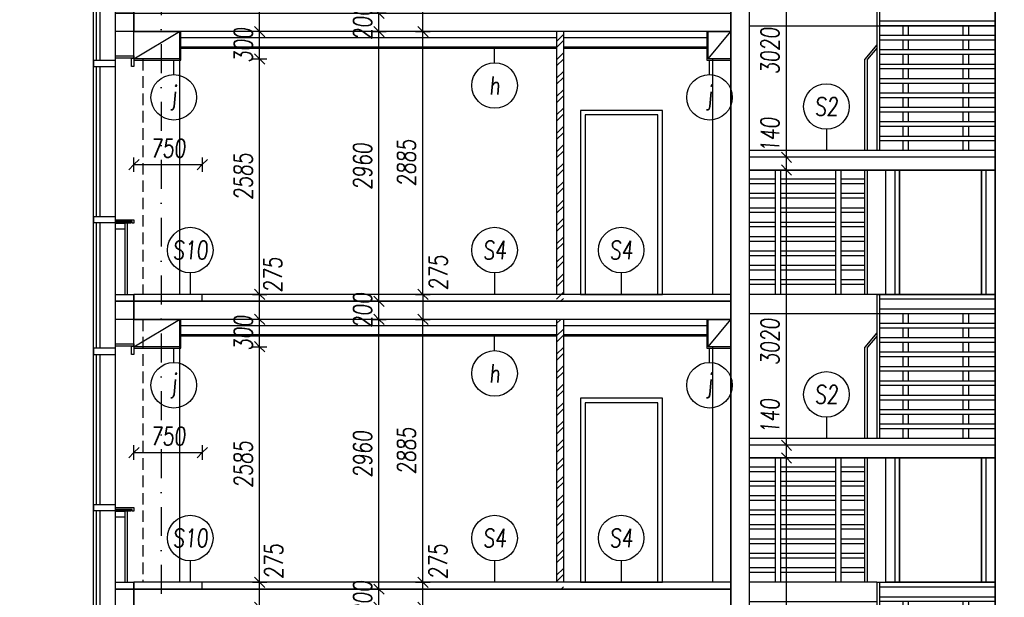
# Model space of a CAD drawing. Header units: millimetres. Extents: x -24606338 to 439687, y 151354 to 480404.
# Tile 21 of 93: x 250909 to 261712, y 194727 to 201067. Entities that reach past the tile are written whole.
import ezdxf
from ezdxf.enums import TextEntityAlignment as Align

# ---------------------------------------------------------------- set-up
doc = ezdxf.new("R2010")
doc.units = ezdxf.units.MM
doc.linetypes.add('ČERCHOVANÁ', pattern=[25.4, 12.7, -6.35, 0, -6.35])
doc.linetypes.add('ČÁRKOVANÁ', pattern=[19.05, 12.7, -6.35])
for name, color, linetype in [('DVERE', 4, 'Continuous'), ('KOTY', 7, 'Continuous'), ('KOTY - FASÁDA', 7, 'Continuous'), ('NOVA', 240, 'Continuous'), ('NOVÁ INTERIERY', 240, 'Continuous'), ('OSY', 7, 'Continuous'), ('TENKA', 4, 'Continuous'), ('TLUSTA', 2, 'Continuous'), ('ŽB', 3, 'Continuous')]:
    doc.layers.add(name, color=color, linetype=linetype)
doc.styles.add('CS-ROMANS', font='romans.shx', dxfattribs={"width": 0.75, "oblique": 5})
doc.styles.add('CS-ROMANS_100', font='romans.shx', dxfattribs={"width": 0.75, "oblique": 5, "height": 200})
doc.dimstyles.new('A_KÓTA_100', dxfattribs={"dimtxt": 200, "dimasz": 4, "dimexe": 100, "dimexo": 1500, "dimgap": 80, "dimtad": 1, "dimdec": 0, "dimdsep": 46, "dimtxsty": 'CS-ROMANS_100', "dimblk": 'KOT_CARA20', "dimcen": 90, "dimse1": 1, "dimse2": 1, "dimclrd": 256, "dimclre": 256, "dimclrt": 256, "dimadec": 0, "dimazin": 0, "dimtfac": 1, "dimtdec": 0, "dimtix": 1, "dimtmove": 2, "dimatfit": 3, "dimldrblk": 'OBLIQUE', "dimfxl": 1, "dimfxlon": 1, "dimtolj": 1, "dimarcsym": 0})

# ---------------------------------------------------------------- blocks, each defined once
blk = doc.blocks.new('BUDOVA_A_schodiste_pohled')
at = {"layer": 'DVERE'}
for points in [[(2700, 2945), (2700, 1580), (1500, 1580), (1500, 2945)], [(1600, 2945), (1600, 1580), (2600, 1580), (2600, 2945)], [(1650, 2945), (1650, 1580), (2550, 1580), (2550, 2945)]]:
    blk.add_lwpolyline(points, dxfattribs=at)
at = {"layer": 'TENKA'}
for points in [[(290, 1580), (290, 2945)], [(350, 1580), (350, 2945)], [(950, 1580), (950, 2945)], [(1010, 1580), (1010, 2945)], [(1270, 1580), (1270, 2945)], [(1300, 1580), (1300, 2945)], [(290, 2844), (0, 2844)], [(950, 2844), (350, 2844)], [(1270, 2844), (1010, 2844)], [(290, 2794), (0, 2794)], [(950, 2794), (350, 2794)], [(1270, 2794), (1010, 2794)], [(290, 2686), (0, 2686)], [(290, 2636), (0, 2636)], [(950, 2686), (350, 2686)], [(950, 2636), (350, 2636)], [(1270, 2686), (1010, 2686)], [(1270, 2636), (1010, 2636)], [(290, 2528), (0, 2528)], [(950, 2528), (350, 2528)], [(1270, 2528), (1010, 2528)], [(290, 2478), (0, 2478)], [(950, 2478), (350, 2478)], [(1270, 2478), (1010, 2478)], [(290, 2370), (0, 2370)], [(290, 2320), (0, 2320)], [(950, 2370), (350, 2370)], [(950, 2320), (350, 2320)], [(1270, 2370), (1010, 2370)], [(1270, 2320), (1010, 2320)], [(290, 2212), (0, 2212)], [(290, 2162), (0, 2162)], [(950, 2212), (350, 2212)], [(950, 2162), (350, 2162)], [(1270, 2212), (1010, 2212)], [(1270, 2162), (1010, 2162)], [(290, 2054), (0, 2054)], [(950, 2054), (350, 2054)], [(1270, 2054), (1010, 2054)], [(290, 2004), (0, 2004)], [(950, 2004), (350, 2004)], [(1270, 2004), (1010, 2004)], [(290, 1896), (0, 1896)], [(290, 1846), (0, 1846)], [(950, 1896), (350, 1896)], [(950, 1846), (350, 1846)], [(1270, 1896), (1010, 1896)], [(1270, 1846), (1010, 1846)], [(290, 1738), (0, 1738)], [(950, 1738), (350, 1738)], [(1270, 1738), (1010, 1738)], [(290, 1688), (0, 1688)], [(950, 1688), (350, 1688)], [(1270, 1688), (1010, 1688)], [(1400, 1580), (0, 1580)], [(1400, 1580), (1400, 0)], [(1400, 1580), (2700, 1580)], [(1430, 1580), (1430, 0)], [(1430, 1530), (2700, 1530)], [(1430, 1422), (2700, 1422)], [(1400, 1365), (0, 1365)], [(1430, 1372), (2700, 1372)], [(1690, 1264), (1690, 1372)], [(1750, 1264), (1750, 1372)], [(2350, 1264), (2350, 1372)], [(2410, 1264), (2410, 1372)], [(1430, 1264), (2700, 1264)], [(1430, 1214), (2700, 1214)], [(1690, 1106), (1690, 1214)], [(1750, 1106), (1750, 1214)], [(2350, 1106), (2350, 1214)], [(2410, 1106), (2410, 1214)], [(1430, 1106), (2700, 1106)], [(1430, 1056), (2700, 1056)], [(1690, 948), (1690, 1056)], [(1750, 948), (1750, 1056)], [(2350, 948), (2350, 1056)], [(2410, 948), (2410, 1056)], [(1430, 948), (2700, 948)], [(1430, 898), (2700, 898)], [(1690, 790), (1690, 898)], [(1750, 790), (1750, 898)], [(2350, 790), (2350, 898)], [(2410, 790), (2410, 898)], [(1430, 790), (2700, 790)], [(1430, 740), (2700, 740)], [(1690, 632), (1690, 740)], [(1750, 632), (1750, 740)], [(2350, 632), (2350, 740)], [(2410, 632), (2410, 740)], [(1430, 632), (2700, 632)], [(1430, 582), (2700, 582)], [(1690, 474), (1690, 582)], [(1750, 474), (1750, 582)], [(2350, 474), (2350, 582)], [(2410, 474), (2410, 582)], [(1430, 474), (2700, 474)], [(1430, 424), (2700, 424)], [(1690, 316), (1690, 424)], [(1750, 316), (1750, 424)], [(2350, 316), (2350, 424)], [(2410, 316), (2410, 424)], [(1430, 316), (2700, 316)], [(1430, 266), (2700, 266)], [(1690, 158), (1690, 266)], [(1750, 158), (1750, 266)], [(2350, 158), (2350, 266)], [(2410, 158), (2410, 266)], [(1430, 158), (2700, 158)], [(1430, 108), (2700, 108)], [(1690, 0), (1690, 108)], [(1750, 0), (1750, 108)], [(2350, 0), (2350, 108)], [(2410, 0), (2410, 108)]]:
    blk.add_lwpolyline(points, dxfattribs=at)
at = {"layer": 'TENKA', "color": 7}
for points in [[(1400, 1158), (1270, 1000)], [(1400, 1122), (1300, 1000)], [(1270, 0), (1270, 1000)], [(1300, 0), (1300, 1000)]]:
    blk.add_lwpolyline(points, dxfattribs=at)
blk = doc.blocks.new('A$C2F1015B4')
at = {"layer": 'NOVA'}
for points in [[(0, 2592), (-200, 2592), (-200, 2617), (0, 2617)], [(-441, 2502), (-200, 2502), (-200, 2568), (-441, 2568)], [(0, 2502), (-25, 2502), (-25, 2592), (0, 2592)], [(-441, 788), (-200, 788), (-200, 852), (-441, 852)], [(-200, 820), (0, 820), (0, 780), (-20, 780), (-20, 800), (-200, 800)], [(-200, 800), (-34, 800), (-34, 780), (-200, 780)], [(-200, 780), (-100, 780), (-100, 715), (-200, 715)], [(0, -75), (-200, -75), (-200, 0), (0, 0)], [(0, -275), (-200, -275), (-200, -75), (0, -75)]]:
    blk.add_lwpolyline(points, close=True, dxfattribs=at)
for points in [[(-441, -592), (-441, 2568)], [(-411, 852), (-411, 2502)], [(-371, 852), (-371, 2502)], [(-200, -592), (-200, 2568)], [(-411, -592), (-411, 788)], [(-371, -592), (-371, 788)], [(-100, 780), (-100, 0)], [(-75, 800), (-75, 0)]]:
    blk.add_lwpolyline(points, dxfattribs=at)
blk = doc.blocks.new('KOT_CARA20')
for p, q in [((0, 0), (-14.1, -14.1)), ((0, 20), (0, -20)), ((0, 0), (14.1, 14.1))]:
    blk.add_line(p, q)
blk = doc.blocks.new('*D2730')
at = {"layer": 'Defpoints', "color": 0, "transparency": 16777216}
for p in [(255333, 194892), (255333, 194892), (255915, 194617)]:
    blk.add_point(p, dxfattribs=at)
at = {"layer": 'KOTY', "lineweight": -2, "transparency": 16777216}
blk.add_line((255333, 194621), (255333, 194888), dxfattribs=at)
at = {"layer": 'KOTY', "lineweight": -2, "transparency": 16777216, "xscale": 4, "yscale": 4, "zscale": 4}
for p, rotation in [((255333, 194892), 90), ((255333, 194617), 270)]:
    blk.add_blockref('KOT_CARA20', p, dxfattribs=dict(at, rotation=rotation))
at = {"layer": 'KOTY', "transparency": 16777216, "insert": (255499, 195118), "char_height": 200, "attachment_point": 5, "rotation": 90, "style": 'CS-ROMANS_100'}
blk.add_mtext('\\A1;275', dxfattribs=at)
blk = doc.blocks.new('_OBLIQUE')
at = {"color": 0, "linetype": 'ByBlock', "ltscale": 15}
blk.add_line((-0.5, -0.5), (0.5, 0.5), dxfattribs=at)
blk = doc.blocks.new('*D2731')
at = {"layer": 'Defpoints', "color": 0, "transparency": 16777216}
for p in [(255333, 197777), (255333, 197777), (255333, 194892)]:
    blk.add_point(p, dxfattribs=at)
at = {"layer": 'KOTY', "lineweight": -2, "transparency": 16777216}
blk.add_line((255333, 194896), (255333, 197773), dxfattribs=at)
at = {"layer": 'KOTY', "lineweight": -2, "transparency": 16777216, "xscale": 4, "yscale": 4, "zscale": 4}
for p, rotation in [((255333, 197777), 90), ((255333, 194892), 270)]:
    blk.add_blockref('KOT_CARA20', p, dxfattribs=dict(at, rotation=rotation))
at = {"layer": 'KOTY', "transparency": 16777216, "insert": (255153, 196335), "char_height": 200, "attachment_point": 5, "rotation": 90, "style": 'CS-ROMANS_100'}
blk.add_mtext('\\A1;2885', dxfattribs=at)
blk = doc.blocks.new('*D2732')
at = {"layer": 'Defpoints', "color": 0, "transparency": 16777216}
for p in [(255333, 200937), (256490, 200937), (255333, 198052)]:
    blk.add_point(p, dxfattribs=at)
at = {"layer": 'KOTY', "lineweight": -2, "transparency": 16777216}
blk.add_line((255333, 198056), (255333, 200933), dxfattribs=at)
at = {"layer": 'KOTY', "lineweight": -2, "transparency": 16777216, "xscale": 4, "yscale": 4, "zscale": 4}
for p, rotation in [((255333, 200937), 90), ((255333, 198052), 270)]:
    blk.add_blockref('KOT_CARA20', p, dxfattribs=dict(at, rotation=rotation))
at = {"layer": 'KOTY', "transparency": 16777216, "insert": (255153, 199495), "char_height": 200, "attachment_point": 5, "rotation": 90, "style": 'CS-ROMANS_100'}
blk.add_mtext('\\A1;2885', dxfattribs=at)
blk = doc.blocks.new('*D2733')
at = {"layer": 'Defpoints', "color": 0, "transparency": 16777216}
for p in [(255333, 201212), (256490, 201212), (256490, 200937)]:
    blk.add_point(p, dxfattribs=at)
at = {"layer": 'KOTY', "lineweight": -2, "transparency": 16777216}
blk.add_line((255333, 200941), (255333, 201208), dxfattribs=at)
at = {"layer": 'KOTY', "lineweight": -2, "transparency": 16777216, "xscale": 4, "yscale": 4, "zscale": 4}
for p, rotation in [((255333, 201212), 90), ((255333, 200937), 270)]:
    blk.add_blockref('KOT_CARA20', p, dxfattribs=dict(at, rotation=rotation))
at = {"layer": 'KOTY', "transparency": 16777216, "insert": (255505, 201472), "char_height": 200, "attachment_point": 5, "rotation": 90, "style": 'CS-ROMANS_100'}
blk.add_mtext('\\A1;275', dxfattribs=at)
blk = doc.blocks.new('*D3000')
at = {"layer": 'Defpoints', "color": 0, "transparency": 16777216}
for p in [(253542, 194892), (254335, 194892), (254835, 194617)]:
    blk.add_point(p, dxfattribs=at)
at = {"layer": 'KOTY', "lineweight": -2, "transparency": 16777216}
blk.add_line((253542, 194621), (253542, 194888), dxfattribs=at)
at = {"layer": 'KOTY', "lineweight": -2, "transparency": 16777216, "xscale": 4, "yscale": 4, "zscale": 4}
for p, rotation in [((253542, 194892), 90), ((253542, 194617), 270)]:
    blk.add_blockref('KOT_CARA20', p, dxfattribs=dict(at, rotation=rotation))
at = {"layer": 'KOTY', "transparency": 16777216, "insert": (253697, 195121), "char_height": 200, "attachment_point": 5, "rotation": 90, "style": 'CS-ROMANS_100'}
blk.add_mtext('\\A1;275', dxfattribs=at)
blk = doc.blocks.new('*D3001')
at = {"layer": 'Defpoints', "color": 0, "transparency": 16777216}
for p in [(253542, 197477), (254335, 197477), (254335, 194892)]:
    blk.add_point(p, dxfattribs=at)
at = {"layer": 'KOTY', "lineweight": -2, "transparency": 16777216}
blk.add_line((253542, 194896), (253542, 197473), dxfattribs=at)
at = {"layer": 'KOTY', "lineweight": -2, "transparency": 16777216, "xscale": 4, "yscale": 4, "zscale": 4}
for p, rotation in [((253542, 197477), 90), ((253542, 194892), 270)]:
    blk.add_blockref('KOT_CARA20', p, dxfattribs=dict(at, rotation=rotation))
at = {"layer": 'KOTY', "transparency": 16777216, "insert": (253362, 196185), "char_height": 200, "attachment_point": 5, "rotation": 90, "style": 'CS-ROMANS_100'}
blk.add_mtext('\\A1;2585', dxfattribs=at)
blk = doc.blocks.new('*D3002')
at = {"layer": 'Defpoints', "color": 0, "transparency": 16777216}
for p in [(253542, 197777), (254335, 197777), (254335, 197477)]:
    blk.add_point(p, dxfattribs=at)
at = {"layer": 'KOTY', "lineweight": -2, "transparency": 16777216}
for p, q in [((253542, 197781), (253542, 197785)), ((253542, 197477), (253542, 197777)), ((253542, 197473), (253542, 197469))]:
    blk.add_line(p, q, dxfattribs=at)
at = {"layer": 'KOTY', "lineweight": -2, "transparency": 16777216, "xscale": 4, "yscale": 4, "zscale": 4}
for p, rotation in [((253542, 197777), 270), ((253542, 197477), 90)]:
    blk.add_blockref('KOT_CARA20', p, dxfattribs=dict(at, rotation=rotation))
at = {"layer": 'KOTY', "transparency": 16777216, "insert": (253362, 197627), "char_height": 200, "attachment_point": 5, "rotation": 90, "style": 'CS-ROMANS_100'}
blk.add_mtext('\\A1;300', dxfattribs=at)
blk = doc.blocks.new('*D3003')
at = {"layer": 'Defpoints', "color": 0, "transparency": 16777216}
for p in [(253542, 198052), (254335, 198052), (254335, 197777)]:
    blk.add_point(p, dxfattribs=at)
at = {"layer": 'KOTY', "lineweight": -2, "transparency": 16777216}
blk.add_line((253542, 197781), (253542, 198048), dxfattribs=at)
at = {"layer": 'KOTY', "lineweight": -2, "transparency": 16777216, "xscale": 4, "yscale": 4, "zscale": 4}
for p, rotation in [((253542, 198052), 90), ((253542, 197777), 270)]:
    blk.add_blockref('KOT_CARA20', p, dxfattribs=dict(at, rotation=rotation))
at = {"layer": 'KOTY', "transparency": 16777216, "insert": (253687, 198265), "char_height": 200, "attachment_point": 5, "rotation": 90, "style": 'CS-ROMANS_100'}
blk.add_mtext('\\A1;275', dxfattribs=at)
blk = doc.blocks.new('*D3004')
at = {"layer": 'Defpoints', "color": 0, "transparency": 16777216}
for p in [(253542, 200637), (254335, 200637), (254335, 198052)]:
    blk.add_point(p, dxfattribs=at)
at = {"layer": 'KOTY', "lineweight": -2, "transparency": 16777216}
blk.add_line((253542, 198056), (253542, 200633), dxfattribs=at)
at = {"layer": 'KOTY', "lineweight": -2, "transparency": 16777216, "xscale": 4, "yscale": 4, "zscale": 4}
for p, rotation in [((253542, 200637), 90), ((253542, 198052), 270)]:
    blk.add_blockref('KOT_CARA20', p, dxfattribs=dict(at, rotation=rotation))
at = {"layer": 'KOTY', "transparency": 16777216, "insert": (253362, 199345), "char_height": 200, "attachment_point": 5, "rotation": 90, "style": 'CS-ROMANS_100'}
blk.add_mtext('\\A1;2585', dxfattribs=at)
blk = doc.blocks.new('*D3005')
at = {"layer": 'Defpoints', "color": 0, "transparency": 16777216}
for p in [(253542, 200937), (254335, 200937), (254335, 200637)]:
    blk.add_point(p, dxfattribs=at)
at = {"layer": 'KOTY', "lineweight": -2, "transparency": 16777216}
for p, q in [((253542, 200941), (253542, 200945)), ((253542, 200637), (253542, 200937)), ((253542, 200633), (253542, 200629))]:
    blk.add_line(p, q, dxfattribs=at)
at = {"layer": 'KOTY', "lineweight": -2, "transparency": 16777216, "xscale": 4, "yscale": 4, "zscale": 4}
for p, rotation in [((253542, 200937), 270), ((253542, 200637), 90)]:
    blk.add_blockref('KOT_CARA20', p, dxfattribs=dict(at, rotation=rotation))
at = {"layer": 'KOTY', "transparency": 16777216, "insert": (253362, 200787), "char_height": 200, "attachment_point": 5, "rotation": 90, "style": 'CS-ROMANS_100'}
blk.add_mtext('\\A1;300', dxfattribs=at)
blk = doc.blocks.new('*D3006')
at = {"layer": 'Defpoints', "color": 0, "transparency": 16777216}
for p in [(253542, 201212), (254335, 201212), (254335, 200937)]:
    blk.add_point(p, dxfattribs=at)
at = {"layer": 'KOTY', "lineweight": -2, "transparency": 16777216}
blk.add_line((253542, 200941), (253542, 201208), dxfattribs=at)
at = {"layer": 'KOTY', "lineweight": -2, "transparency": 16777216, "xscale": 4, "yscale": 4, "zscale": 4}
for p, rotation in [((253542, 201212), 90), ((253542, 200937), 270)]:
    blk.add_blockref('KOT_CARA20', p, dxfattribs=dict(at, rotation=rotation))
at = {"layer": 'KOTY', "transparency": 16777216, "insert": (253703, 201460), "char_height": 200, "attachment_point": 5, "rotation": 90, "style": 'CS-ROMANS_100'}
blk.add_mtext('\\A1;275', dxfattribs=at)
blk = doc.blocks.new('*D3056')
at = {"layer": 'Defpoints', "color": 0, "transparency": 16777216}
for p in [(255413, 198052), (255333, 197777), (255413, 197777)]:
    blk.add_point(p, dxfattribs=at)
at = {"layer": 'KOTY', "lineweight": -2, "transparency": 16777216}
blk.add_line((255333, 198048), (255333, 197781), dxfattribs=at)
at = {"layer": 'KOTY', "lineweight": -2, "transparency": 16777216, "xscale": 4, "yscale": 4, "zscale": 4}
for p, rotation in [((255333, 198052), 90), ((255333, 197777), 270)]:
    blk.add_blockref('KOT_CARA20', p, dxfattribs=dict(at, rotation=rotation))
at = {"layer": 'KOTY', "transparency": 16777216, "insert": (255502, 198289), "char_height": 200, "attachment_point": 5, "rotation": 90, "style": 'CS-ROMANS_100'}
blk.add_mtext('\\A1;275', dxfattribs=at)
blk = doc.blocks.new('*D3065')
at = {"layer": 'Defpoints', "color": 0, "transparency": 16777216}
for p in [(259322, 196257), (259510, 196257), (259547, 193237)]:
    blk.add_point(p, dxfattribs=at)
at = {"layer": 'KOTY', "lineweight": -2, "transparency": 16777216}
blk.add_line((259322, 193241), (259322, 196253), dxfattribs=at)
at = {"layer": 'KOTY', "lineweight": -2, "transparency": 16777216, "xscale": 4, "yscale": 4, "zscale": 4}
for p, rotation in [((259322, 196257), 90), ((259322, 193237), 270)]:
    blk.add_blockref('KOT_CARA20', p, dxfattribs=dict(at, rotation=rotation))
at = {"layer": 'KOTY', "transparency": 16777216, "insert": (259142, 194340), "char_height": 200, "attachment_point": 5, "rotation": 90, "style": 'CS-ROMANS_100'}
blk.add_mtext('\\A1;3020', dxfattribs=at)
blk = doc.blocks.new('*D3066')
at = {"layer": 'Defpoints', "color": 0, "transparency": 16777216}
for p in [(259322, 196397), (259510, 196397), (259510, 196257)]:
    blk.add_point(p, dxfattribs=at)
at = {"layer": 'KOTY', "lineweight": -2, "transparency": 16777216}
for p, q in [((259322, 196401), (259322, 196405)), ((259322, 196257), (259322, 196397)), ((259322, 196253), (259322, 196249))]:
    blk.add_line(p, q, dxfattribs=at)
at = {"layer": 'KOTY', "lineweight": -2, "transparency": 16777216, "xscale": 4, "yscale": 4, "zscale": 4}
for p, rotation in [((259322, 196397), 270), ((259322, 196257), 90)]:
    blk.add_blockref('KOT_CARA20', p, dxfattribs=dict(at, rotation=rotation))
at = {"layer": 'KOTY', "transparency": 16777216, "insert": (259142, 196715), "char_height": 200, "attachment_point": 5, "rotation": 90, "style": 'CS-ROMANS_100'}
blk.add_mtext('\\A1;140', dxfattribs=at)
blk = doc.blocks.new('*D3067')
at = {"layer": 'Defpoints', "color": 0, "transparency": 16777216}
for p in [(259322, 199417), (259522, 199417), (259510, 196397)]:
    blk.add_point(p, dxfattribs=at)
at = {"layer": 'KOTY', "lineweight": -2, "transparency": 16777216}
blk.add_line((259322, 196401), (259322, 199413), dxfattribs=at)
at = {"layer": 'KOTY', "lineweight": -2, "transparency": 16777216, "xscale": 4, "yscale": 4, "zscale": 4}
for p, rotation in [((259322, 199417), 90), ((259322, 196397), 270)]:
    blk.add_blockref('KOT_CARA20', p, dxfattribs=dict(at, rotation=rotation))
at = {"layer": 'KOTY', "transparency": 16777216, "insert": (259142, 197532), "char_height": 200, "attachment_point": 5, "rotation": 90, "style": 'CS-ROMANS_100'}
blk.add_mtext('\\A1;3020', dxfattribs=at)
blk = doc.blocks.new('*D3068')
at = {"layer": 'Defpoints', "color": 0, "transparency": 16777216}
for p in [(259322, 199557), (259543, 199557), (259522, 199417)]:
    blk.add_point(p, dxfattribs=at)
at = {"layer": 'KOTY', "lineweight": -2, "transparency": 16777216}
for p, q in [((259322, 199561), (259322, 199565)), ((259322, 199417), (259322, 199557)), ((259322, 199413), (259322, 199409))]:
    blk.add_line(p, q, dxfattribs=at)
at = {"layer": 'KOTY', "lineweight": -2, "transparency": 16777216, "xscale": 4, "yscale": 4, "zscale": 4}
for p, rotation in [((259322, 199557), 270), ((259322, 199417), 90)]:
    blk.add_blockref('KOT_CARA20', p, dxfattribs=dict(at, rotation=rotation))
at = {"layer": 'KOTY', "transparency": 16777216, "insert": (259142, 199803), "char_height": 200, "attachment_point": 5, "rotation": 90, "style": 'CS-ROMANS_100'}
blk.add_mtext('\\A1;140', dxfattribs=at)
blk = doc.blocks.new('*D3069')
at = {"layer": 'Defpoints', "color": 0, "transparency": 16777216}
for p in [(259322, 202577), (259659, 202577), (259543, 199557)]:
    blk.add_point(p, dxfattribs=at)
at = {"layer": 'KOTY', "lineweight": -2, "transparency": 16777216}
blk.add_line((259322, 199561), (259322, 202573), dxfattribs=at)
at = {"layer": 'KOTY', "lineweight": -2, "transparency": 16777216, "xscale": 4, "yscale": 4, "zscale": 4}
for p, rotation in [((259322, 202577), 90), ((259322, 199557), 270)]:
    blk.add_blockref('KOT_CARA20', p, dxfattribs=dict(at, rotation=rotation))
at = {"layer": 'KOTY', "transparency": 16777216, "insert": (259142, 200724), "char_height": 200, "attachment_point": 5, "rotation": 90, "style": 'CS-ROMANS_100'}
blk.add_mtext('\\A1;3020', dxfattribs=at)
blk = doc.blocks.new('*D3227')
at = {"layer": 'Defpoints', "color": 0, "transparency": 16777216}
for p in [(248689, 250657), (251711, 250657), (251721, 186430)]:
    blk.add_point(p, dxfattribs=at)
at = {"layer": 'KOTY', "lineweight": -2, "transparency": 16777216}
blk.add_line((248689, 186434), (248689, 250653), dxfattribs=at)
at = {"layer": 'KOTY', "lineweight": -2, "transparency": 16777216, "xscale": 4, "yscale": 4, "zscale": 4}
for p, rotation in [((248689, 250657), 90), ((248689, 186430), 270)]:
    blk.add_blockref('KOT_CARA20', p, dxfattribs=dict(at, rotation=rotation))
at = {"layer": 'KOTY', "transparency": 16777216, "insert": (248509, 218543), "char_height": 200, "attachment_point": 5, "rotation": 90, "style": 'CS-ROMANS_100'}
blk.add_mtext('\\A1;64228', dxfattribs=at)
blk = doc.blocks.new('*D3228')
at = {"layer": 'Defpoints', "color": 0, "transparency": 16777216}
for p in [(258424, 253725), (247884, 186430), (251841, 186430)]:
    blk.add_point(p, dxfattribs=at)
at = {"layer": 'KOTY', "lineweight": -2, "transparency": 16777216}
blk.add_line((247884, 253721), (247884, 186434), dxfattribs=at)
at = {"layer": 'KOTY', "lineweight": -2, "transparency": 16777216, "xscale": 4, "yscale": 4, "zscale": 4}
for p, rotation in [((247884, 253725), 90), ((247884, 186430), 270)]:
    blk.add_blockref('KOT_CARA20', p, dxfattribs=dict(at, rotation=rotation))
at = {"layer": 'KOTY', "transparency": 16777216, "insert": (247704, 220077), "char_height": 200, "attachment_point": 5, "rotation": 90, "style": 'CS-ROMANS_100'}
blk.add_mtext('\\A1;67296', dxfattribs=at)
blk = doc.blocks.new('*D3234')
at = {"layer": 'Defpoints', "color": 0, "transparency": 16777216}
for p in [(252912, 196316), (252162, 194892), (252912, 194892)]:
    blk.add_point(p, dxfattribs=at)
at = {"layer": 'KOTY - FASÁDA', "lineweight": -2, "transparency": 16777216}
blk.add_line((252166, 196316), (252908, 196316), dxfattribs=at)
at = {"layer": 'KOTY - FASÁDA', "lineweight": -2, "transparency": 16777216, "xscale": 4, "yscale": 4, "zscale": 4, "rotation": 180}
blk.add_blockref('KOT_CARA20', (252162, 196316), dxfattribs=at)
at = {"layer": 'KOTY - FASÁDA', "lineweight": -2, "transparency": 16777216, "xscale": 4, "yscale": 4, "zscale": 4}
blk.add_blockref('KOT_CARA20', (252912, 196316), dxfattribs=at)
at = {"layer": 'KOTY - FASÁDA', "transparency": 16777216, "insert": (252537, 196496), "char_height": 200, "attachment_point": 5, "style": 'CS-ROMANS_100'}
blk.add_mtext('\\A1;750', dxfattribs=at)
blk = doc.blocks.new('*D3235')
at = {"layer": 'Defpoints', "color": 0, "transparency": 16777216}
for p in [(252912, 199476), (252162, 198052), (252912, 198052)]:
    blk.add_point(p, dxfattribs=at)
at = {"layer": 'KOTY - FASÁDA', "lineweight": -2, "transparency": 16777216}
blk.add_line((252166, 199476), (252908, 199476), dxfattribs=at)
at = {"layer": 'KOTY - FASÁDA', "lineweight": -2, "transparency": 16777216, "xscale": 4, "yscale": 4, "zscale": 4, "rotation": 180}
blk.add_blockref('KOT_CARA20', (252162, 199476), dxfattribs=at)
at = {"layer": 'KOTY - FASÁDA', "lineweight": -2, "transparency": 16777216, "xscale": 4, "yscale": 4, "zscale": 4}
blk.add_blockref('KOT_CARA20', (252912, 199476), dxfattribs=at)
at = {"layer": 'KOTY - FASÁDA', "transparency": 16777216, "insert": (252537, 199656), "char_height": 200, "attachment_point": 5, "style": 'CS-ROMANS_100'}
blk.add_mtext('\\A1;750', dxfattribs=at)
blk = doc.blocks.new('*D3486')
at = {"layer": 'Defpoints', "color": 0, "transparency": 16777216}
for p in [(242883, 253679), (260169, 253679), (256412, 187832)]:
    blk.add_point(p, dxfattribs=at)
at = {"layer": 'TENKA', "lineweight": -2, "transparency": 16777216}
blk.add_line((242883, 187836), (242883, 253675), dxfattribs=at)
at = {"layer": 'TENKA', "lineweight": -2, "transparency": 16777216, "xscale": 4, "yscale": 4, "zscale": 4}
for p, rotation in [((242883, 253679), 90), ((242883, 187832), 270)]:
    blk.add_blockref('KOT_CARA20', p, dxfattribs=dict(at, rotation=rotation))
at = {"layer": 'TENKA', "transparency": 16777216, "insert": (242703, 220756), "char_height": 200, "attachment_point": 5, "rotation": 90, "style": 'CS-ROMANS_100'}
blk.add_mtext('\\A1;65847', dxfattribs=at)
blk = doc.blocks.new('*D3487')
at = {"layer": 'Defpoints', "color": 0, "transparency": 16777216}
for p in [(250115, 250677), (243837, 187832), (256052, 187832)]:
    blk.add_point(p, dxfattribs=at)
at = {"layer": 'TENKA', "lineweight": -2, "transparency": 16777216}
blk.add_line((243837, 250673), (243837, 187836), dxfattribs=at)
at = {"layer": 'TENKA', "lineweight": -2, "transparency": 16777216, "xscale": 4, "yscale": 4, "zscale": 4}
for p, rotation in [((243837, 250677), 90), ((243837, 187832), 270)]:
    blk.add_blockref('KOT_CARA20', p, dxfattribs=dict(at, rotation=rotation))
at = {"layer": 'TENKA', "transparency": 16777216, "insert": (243657, 219255), "char_height": 200, "attachment_point": 5, "rotation": 90, "style": 'CS-ROMANS_100'}
blk.add_mtext('\\A1;62845', dxfattribs=at)
blk = doc.blocks.new('*D3517')
at = {"layer": 'Defpoints', "color": 0, "transparency": 16777216}
for p in [(254851, 194817), (254953, 194817), (254938, 194617)]:
    blk.add_point(p, dxfattribs=at)
at = {"layer": 'KOTY', "lineweight": -2, "transparency": 16777216}
for p, q in [((254851, 194821), (254851, 194825)), ((254851, 194617), (254851, 194817)), ((254851, 194613), (254851, 194609))]:
    blk.add_line(p, q, dxfattribs=at)
at = {"layer": 'KOTY', "lineweight": -2, "transparency": 16777216, "xscale": 4, "yscale": 4, "zscale": 4}
for p, rotation in [((254851, 194817), 270), ((254851, 194617), 90)]:
    blk.add_blockref('KOT_CARA20', p, dxfattribs=dict(at, rotation=rotation))
at = {"layer": 'KOTY', "transparency": 16777216, "insert": (254671, 194717), "char_height": 200, "attachment_point": 5, "rotation": 90, "style": 'CS-ROMANS_100'}
blk.add_mtext('\\A1;200', dxfattribs=at)
blk = doc.blocks.new('*D3518')
at = {"layer": 'Defpoints', "color": 0, "transparency": 16777216}
for p in [(254851, 197777), (254957, 197777), (254953, 194817)]:
    blk.add_point(p, dxfattribs=at)
at = {"layer": 'KOTY', "lineweight": -2, "transparency": 16777216}
blk.add_line((254851, 194821), (254851, 197773), dxfattribs=at)
at = {"layer": 'KOTY', "lineweight": -2, "transparency": 16777216, "xscale": 4, "yscale": 4, "zscale": 4}
for p, rotation in [((254851, 197777), 90), ((254851, 194817), 270)]:
    blk.add_blockref('KOT_CARA20', p, dxfattribs=dict(at, rotation=rotation))
at = {"layer": 'KOTY', "transparency": 16777216, "insert": (254671, 196297), "char_height": 200, "attachment_point": 5, "rotation": 90, "style": 'CS-ROMANS_100'}
blk.add_mtext('\\A1;2960', dxfattribs=at)
blk = doc.blocks.new('*D3519')
at = {"layer": 'Defpoints', "color": 0, "transparency": 16777216}
for p in [(254851, 197977), (254972, 197977), (254957, 197777)]:
    blk.add_point(p, dxfattribs=at)
at = {"layer": 'KOTY', "lineweight": -2, "transparency": 16777216}
for p, q in [((254851, 197981), (254851, 197985)), ((254851, 197777), (254851, 197977)), ((254851, 197773), (254851, 197769))]:
    blk.add_line(p, q, dxfattribs=at)
at = {"layer": 'KOTY', "lineweight": -2, "transparency": 16777216, "xscale": 4, "yscale": 4, "zscale": 4}
for p, rotation in [((254851, 197977), 270), ((254851, 197777), 90)]:
    blk.add_blockref('KOT_CARA20', p, dxfattribs=dict(at, rotation=rotation))
at = {"layer": 'KOTY', "transparency": 16777216, "insert": (254671, 197877), "char_height": 200, "attachment_point": 5, "rotation": 90, "style": 'CS-ROMANS_100'}
blk.add_mtext('\\A1;200', dxfattribs=at)
blk = doc.blocks.new('*D3520')
at = {"layer": 'Defpoints', "color": 0, "transparency": 16777216}
for p in [(254851, 200937), (254972, 200937), (254972, 197977)]:
    blk.add_point(p, dxfattribs=at)
at = {"layer": 'KOTY', "lineweight": -2, "transparency": 16777216}
blk.add_line((254851, 197981), (254851, 200933), dxfattribs=at)
at = {"layer": 'KOTY', "lineweight": -2, "transparency": 16777216, "xscale": 4, "yscale": 4, "zscale": 4}
for p, rotation in [((254851, 200937), 90), ((254851, 197977), 270)]:
    blk.add_blockref('KOT_CARA20', p, dxfattribs=dict(at, rotation=rotation))
at = {"layer": 'KOTY', "transparency": 16777216, "insert": (254671, 199457), "char_height": 200, "attachment_point": 5, "rotation": 90, "style": 'CS-ROMANS_100'}
blk.add_mtext('\\A1;2960', dxfattribs=at)
blk = doc.blocks.new('*D3521')
at = {"layer": 'Defpoints', "color": 0, "transparency": 16777216}
for p in [(254851, 201137), (255032, 201137), (254972, 200937)]:
    blk.add_point(p, dxfattribs=at)
at = {"layer": 'KOTY', "lineweight": -2, "transparency": 16777216}
for p, q in [((254851, 201141), (254851, 201145)), ((254851, 200937), (254851, 201137)), ((254851, 200933), (254851, 200929))]:
    blk.add_line(p, q, dxfattribs=at)
at = {"layer": 'KOTY', "lineweight": -2, "transparency": 16777216, "xscale": 4, "yscale": 4, "zscale": 4}
for p, rotation in [((254851, 201137), 270), ((254851, 200937), 90)]:
    blk.add_blockref('KOT_CARA20', p, dxfattribs=dict(at, rotation=rotation))
at = {"layer": 'KOTY', "transparency": 16777216, "insert": (254671, 201037), "char_height": 200, "attachment_point": 5, "rotation": 90, "style": 'CS-ROMANS_100'}
blk.add_mtext('\\A1;200', dxfattribs=at)

msp = doc.modelspace()

# ---------------------------------------------------------------- hatches: boundary and pattern name
at = {"layer": 'NOVA'}
h = msp.add_hatch(dxfattribs=at)
h.set_pattern_fill('ANSI32', color=256, scale=15)
h.paths.add_polyline_path([(256798.809, 197977.158), (256873.809, 197977.158), (256873.809, 200937.158), (256798.809, 200937.158)])
h = msp.add_hatch(dxfattribs=at)
h.set_pattern_fill('ANSI32', color=256, scale=15)
h.paths.add_polyline_path([(256798.809, 194817.158), (256873.809, 194817.158), (256873.809, 197777.158), (256798.809, 197777.158)])

# ---------------------------------------------------------------- linework, layer by layer
at = {"layer": 'DVERE'}
for points in [[(257061.809, 198052.158), (257961.809, 198052.158), (257961.809, 200072.158), (257061.809, 200072.158)], [(257061.809, 198052.158), (257961.809, 198052.158), (257961.809, 200072.158), (257061.809, 200072.158)], [(257111.809, 198052.158), (257911.809, 198052.158), (257911.809, 200022.158), (257111.809, 200022.158)], [(257111.809, 198052.158), (257911.809, 198052.158), (257911.809, 200022.158), (257111.809, 200022.158)], [(257061.809, 194892.158), (257961.809, 194892.158), (257961.809, 196912.158), (257061.809, 196912.158)], [(257061.809, 194892.158), (257961.809, 194892.158), (257961.809, 196912.158), (257061.809, 196912.158)], [(257061.809, 194892.158), (257961.809, 194892.158), (257961.809, 196912.158), (257061.809, 196912.158)], [(257111.809, 194892.158), (257911.809, 194892.158), (257911.809, 196862.158), (257111.809, 196862.158)], [(257111.809, 194892.158), (257911.809, 194892.158), (257911.809, 196862.158), (257111.809, 196862.158)], [(257111.809, 194892.158), (257911.809, 194892.158), (257911.809, 196862.158), (257111.809, 196862.158)]]:
    msp.add_lwpolyline(points, close=True, dxfattribs=at)
at = {"layer": 'KOTY'}
for p, q in [((256119.998, 200594.9), (256119.998, 200752.158)), ((252599.949, 200464.9), (252599.949, 200622.158)), ((258477.21, 200464.9), (258477.21, 200622.158)), ((259759.936, 199864.118), (259759.936, 199632.158)), ((252780.664, 198288.146), (252780.664, 198056.186)), ((256119.998, 198288.146), (256119.998, 198056.186)), ((257508.144, 198288.146), (257508.144, 198056.186)), ((256119.998, 197434.9), (256119.998, 197592.158)), ((252599.949, 197304.9), (252599.949, 197462.158)), ((258477.21, 197304.9), (258477.21, 197462.158)), ((259759.936, 196704.118), (259759.936, 196472.158)), ((252780.664, 195128.146), (252780.664, 194896.186)), ((256119.998, 195128.146), (256119.998, 194896.186)), ((257508.144, 195128.146), (257508.144, 194896.186))]:
    msp.add_line(p, q, dxfattribs=at)
at = {"layer": 'KOTY', "ltscale": 20}
for centre in [(256119.998, 200344.9), (252599.949, 200214.9), (258477.21, 200214.9), (259759.936, 200114.118), (252780.664, 198538.146), (256119.998, 198538.146), (257508.144, 198538.146), (256119.998, 197184.9), (252599.949, 197054.9), (258477.21, 197054.9), (259759.936, 196954.118), (252780.664, 195378.146), (256119.998, 195378.146), (257508.144, 195378.146)]:
    msp.add_circle(centre, 250, dxfattribs=at)
at = {"layer": 'NOVA'}
for points in [[(252161.809, 197977.158), (252911.809, 197977.158), (252911.809, 198052.158), (252161.809, 198052.158)], [(252161.809, 194817.158), (252911.809, 194817.158), (252911.809, 194892.158), (252161.809, 194892.158)]]:
    msp.add_lwpolyline(points, close=True, dxfattribs=at)
at = {"layer": 'NOVÁ INTERIERY'}
for points in [[(252161.809, 200622.158), (252676.809, 200622.158), (252676.809, 200937.158)], [(256799.809, 200937.158), (256799.809, 198052.158)], [(256874.809, 200937.158), (256874.809, 198052.158)], [(258446.809, 200937.158), (258446.809, 200622.158), (258711.809, 200622.158)], [(256798.809, 200867.158), (252676.809, 200867.158)], [(258446.809, 200867.158), (256873.809, 200867.158)], [(256798.809, 200767.158), (252676.809, 200767.158)], [(256798.809, 200752.158), (252676.809, 200752.158)], [(258446.809, 200767.158), (256873.809, 200767.158)], [(258446.809, 200752.158), (256873.809, 200752.158)], [(260511.809, 199417.158), (260511.809, 198052.158), (261511.809, 198052.158), (261511.809, 199417.158)], [(261461.809, 199417.158), (261461.809, 198052.158), (260561.809, 198052.158), (260561.809, 199417.158)], [(252161.809, 197462.158), (252676.809, 197462.158), (252676.809, 197777.158)], [(256798.809, 197707.158), (252676.809, 197707.158)], [(256799.809, 197777.158), (256799.809, 194892.158)], [(258446.809, 197707.158), (256873.809, 197707.158)], [(256874.809, 197777.158), (256874.809, 194892.158)], [(258446.809, 197777.158), (258446.809, 197462.158), (258711.809, 197462.158)], [(256798.809, 197607.158), (252676.809, 197607.158)], [(256798.809, 197592.158), (252676.809, 197592.158)], [(258446.809, 197607.158), (256873.809, 197607.158)], [(258446.809, 197592.158), (256873.809, 197592.158)], [(260511.809, 196257.158), (260511.809, 194892.158), (261511.809, 194892.158), (261511.809, 196257.158)], [(261461.809, 196257.158), (261461.809, 194892.158), (260561.809, 194892.158), (260561.809, 196257.158)]]:
    msp.add_lwpolyline(points, dxfattribs=at)
for points in [[(257061.809, 198052.158), (257961.809, 198052.158), (257961.809, 200072.158), (257061.809, 200072.158)], [(257111.809, 198052.158), (257911.809, 198052.158), (257911.809, 200022.158), (257111.809, 200022.158)], [(257061.809, 194892.158), (257961.809, 194892.158), (257961.809, 196912.158), (257061.809, 196912.158)], [(257111.809, 194892.158), (257911.809, 194892.158), (257911.809, 196862.158), (257111.809, 196862.158)]]:
    msp.add_lwpolyline(points, close=True, dxfattribs=at)
at = {"layer": 'OSY', "linetype": 'ČERCHOVANÁ', "ltscale": 25}
for p, q in [((252461.809, 251607.158), (252461.809, 174688.935)), ((258711.809, 251607.158), (258711.809, 174688.935))]:
    msp.add_line(p, q, dxfattribs=at)
at = {"layer": 'TENKA'}
for points in [[(252161.809, 200637.158), (252661.809, 200937.158)], [(252661.809, 200937.158), (252661.809, 198052.158)], [(258461.809, 200637.158), (258711.809, 200937.158)], [(261611.809, 200997.158), (258911.809, 200997.158)], [(258511.809, 200637.158), (258511.809, 198052.158)], [(261611.809, 199557.158), (258911.809, 199557.158)], [(261611.809, 198052.158), (258911.809, 198052.158)], [(258711.809, 197977.158), (252161.809, 197977.158)], [(261611.809, 197837.158), (258911.809, 197837.158)], [(252161.809, 197477.158), (252661.809, 197777.158)], [(252661.809, 197777.158), (252661.809, 194892.158)], [(258461.809, 197477.158), (258711.809, 197777.158)], [(258511.809, 197477.158), (258511.809, 194892.158)], [(261611.809, 196397.158), (258911.809, 196397.158)], [(258711.809, 194817.158), (252161.809, 194817.158)]]:
    msp.add_lwpolyline(points, dxfattribs=at)
at = {"layer": 'TENKA', "linetype": 'ČÁRKOVANÁ', "ltscale": 10}
for points in [[(252261.809, 200637.158), (252261.809, 198052.158)], [(252261.809, 197777.158), (252261.809, 194892.158)]]:
    msp.add_lwpolyline(points, dxfattribs=at)
at = {"layer": 'TLUSTA'}
for points in [[(258911.809, 245237.158), (258911.809, 179302.158)], [(261611.809, 245237.158), (261611.809, 179302.158)], [(258711.809, 245177.158), (258711.809, 191157.158)], [(252161.809, 200937.158), (252161.809, 201212.158)], [(258711.809, 200937.158), (252161.809, 200937.158)], [(252661.809, 200637.158), (252161.809, 200637.158), (252161.809, 200937.158), (252661.809, 200937.158), (252661.809, 200637.158)], [(261611.809, 199632.158), (258911.809, 199632.158)], [(261611.809, 199417.158), (258911.809, 199417.158)], [(258711.809, 198052.158), (252161.809, 198052.158)], [(252161.809, 197777.158), (252161.809, 198052.158)], [(258711.809, 197777.158), (252161.809, 197777.158)], [(261611.809, 196472.158), (258911.809, 196472.158)], [(261611.809, 196257.158), (258911.809, 196257.158)], [(258711.809, 194892.158), (252161.809, 194892.158)], [(252161.809, 194617.158), (252161.809, 194892.158)]]:
    msp.add_lwpolyline(points, dxfattribs=at)
for points in [[(258461.809, 200937.158), (258711.809, 200937.158), (258711.809, 200637.158), (258461.809, 200637.158)], [(252161.809, 197777.158), (252661.809, 197777.158), (252661.809, 197477.158), (252161.809, 197477.158)], [(258461.809, 197777.158), (258711.809, 197777.158), (258711.809, 197477.158), (258461.809, 197477.158)]]:
    msp.add_lwpolyline(points, close=True, dxfattribs=at)
at = {"layer": 'ŽB'}
for points in [[(258711.809, 245237.158), (258911.809, 245237.158), (258911.809, 191157.158), (258711.809, 191157.158)], [(261611.809, 245237.158), (261811.809, 245237.158), (261811.809, 179302.158), (261611.809, 179302.158)], [(252161.809, 201137.158), (258711.809, 201137.158), (258711.809, 200937.158), (252161.809, 200937.158)], [(252161.809, 200937.158), (252661.809, 200937.158), (252661.809, 200637.158), (252161.809, 200637.158)], [(258461.809, 200937.158), (258711.809, 200937.158), (258711.809, 200637.158), (258461.809, 200637.158)], [(258911.809, 199417.158), (261611.809, 199417.158), (261611.809, 199557.158), (258911.809, 199557.158)], [(252161.809, 197977.158), (258711.809, 197977.158), (258711.809, 197777.158), (252161.809, 197777.158)], [(252161.809, 197777.158), (252661.809, 197777.158), (252661.809, 197477.158), (252161.809, 197477.158)], [(258461.809, 197777.158), (258711.809, 197777.158), (258711.809, 197477.158), (258461.809, 197477.158)], [(258911.809, 196257.158), (261611.809, 196257.158), (261611.809, 196397.158), (258911.809, 196397.158)], [(252161.809, 194817.158), (258711.809, 194817.158), (258711.809, 194617.158), (252161.809, 194617.158)]]:
    msp.add_lwpolyline(points, close=True, dxfattribs=at)

# ---------------------------------------------------------------- block references
at = {"layer": 'NOVA'}
for p in [(252161.809, 201212.158), (252161.809, 198052.158), (252161.809, 194892.158)]:
    msp.add_blockref('A$C2F1015B4', p, dxfattribs=at)
at = {"layer": 'TENKA'}
for p in [(258911.809, 199632.158), (258911.809, 196472.158), (258911.809, 193312.158)]:
    msp.add_blockref('BUDOVA_A_schodiste_pohled', p, dxfattribs=at)

# ---------------------------------------------------------------- texts
at = {"layer": 'KOTY', "ltscale": 20, "style": 'CS-ROMANS', "oblique": 5, "width": 0.75}
for s, p in [('h', (256119.998, 200344.9)), ('j', (252599.949, 200214.9)), ('j', (258477.21, 200214.9)), ('S2', (259759.936, 200114.118)), ('S10', (252780.664, 198538.146)), ('S4', (256119.998, 198538.146)), ('S4', (257508.144, 198538.146)), ('h', (256119.998, 197184.9)), ('j', (252599.949, 197054.9)), ('j', (258477.21, 197054.9)), ('S2', (259759.936, 196954.118)), ('S10', (252780.664, 195378.146)), ('S4', (256119.998, 195378.146)), ('S4', (257508.144, 195378.146))]:
    msp.add_text(s, height=200, dxfattribs=at).set_placement(p, align=Align.MIDDLE)

# ---------------------------------------------------------------- dimensions: what is measured, and where the dimension line sits
at = {"layer": 'KOTY'}
for base, p1, p2, picture, middle in [((247883.833054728, 186429.657583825), (258423.772253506, 253725.157598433), (251841.336645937, 186429.657583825), '*D3228', (247703.833054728, 220077.407591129)), ((248688.909943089, 250657.157598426), (251720.864620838, 186429.657583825), (251710.864669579, 250657.157598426), '*D3227', (248508.909943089, 218543.407591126)), ((254850.898, 201137.158), (254972.032, 200937.158), (255032.274, 201137.158), '*D3521', (254670.898, 201037.158)), ((253542.39, 200937.158), (254335.037, 200637.158), (254335.037, 200937.158), '*D3005', (253362.39, 200787.158)), ((254850.898, 200937.158), (254972.091, 197977.158), (254972.032, 200937.158), '*D3520', (254670.898, 199457.158)), ((253542.39, 200637.158), (254335.037, 198052.158), (254335.037, 200637.158), '*D3004', (253362.39, 199344.658)), ((254850.898, 197977.158), (254956.986, 197777.158), (254972.091, 197977.158), '*D3519', (254670.898, 197877.158)), ((253542.39, 197777.158), (254335.037, 197477.158), (254335.037, 197777.158), '*D3002', (253362.39, 197627.158)), ((254850.898, 197777.158), (254953.21, 194817.158), (254956.986, 197777.158), '*D3518', (254670.898, 196297.158)), ((253542.39, 197477.158), (254335.037, 194892.158), (254335.037, 197477.158), '*D3001', (253362.39, 196184.658)), ((254850.898, 194817.158), (254938.164, 194617.158), (254953.21, 194817.158), '*D3517', (254670.898, 194717.158))]:
    dim = msp.add_linear_dim(base=base, p1=p1, p2=p2, angle=90, dimstyle='A_KÓTA_100', dxfattribs=at)
    dim.commit()
    dim.dimension.update_dxf_attribs({"geometry": picture, "text_midpoint": middle})
for base, p1, p2, picture, middle in [((259321.847, 202577.158), (259542.708, 199557.158), (259658.796, 202577.158), '*D3069', (259141.847, 200724.029)), ((253542.39, 201212.158), (254335.037, 200937.158), (254335.037, 201212.158), '*D3006', (253703.469, 201460.284)), ((255333.495, 201212.158), (256489.84, 200937.158), (256489.84, 201212.158), '*D2733', (255505.39, 201472.109)), ((259321.847, 199557.158), (259521.777, 199417.158), (259542.708, 199557.158), '*D3068', (259141.847, 199802.687)), ((259321.847, 199417.158), (259509.757, 196397.158), (259521.777, 199417.158), '*D3067', (259141.847, 197532.039)), ((253542.39, 198052.158), (254335.037, 197777.158), (254335.037, 198052.158), '*D3003', (253686.757, 198265.315)), ((255333.495, 197777.158), (255413.495, 198052.158), (255413.495, 197777.158), '*D3056', (255501.538, 198288.61)), ((259321.847, 196397.158), (259509.757, 196257.158), (259509.757, 196397.158), '*D3066', (259141.847, 196714.699)), ((259321.847, 196257.158), (259547.281, 193237.158), (259509.757, 196257.158), '*D3065', (259141.847, 194340.393)), ((253542.39, 194892.158), (254835.037, 194617.158), (254335.037, 194892.158), '*D3000', (253697.187, 195121.305)), ((255333.495, 194892.158), (255914.84, 194617.158), (255333.495, 194892.158), '*D2730', (255498.634, 195117.505))]:
    dim = msp.add_linear_dim(base=base, p1=p1, p2=p2, angle=90, dimstyle='A_KÓTA_100', dxfattribs=at)
    dim.commit()
    dim.dimension.update_dxf_attribs({"geometry": picture, "text_midpoint": middle, "dimtype": 160})
for base, p1, p2, picture, middle in [((255333.495, 200937.158), (255333.495, 198052.158), (256489.84, 200937.158), '*D2732', (255153.495, 199494.658)), ((255333.495, 197777.158), (255333.495, 194892.158), (255333.495, 197777.158), '*D2731', (255153.495, 196334.658))]:
    dim = msp.add_linear_dim(base=base, p1=p1, p2=p2, angle=90, dimstyle='A_KÓTA_100', override={"dimtxsty": 'CS-ROMANS_100'}, dxfattribs=at)
    dim.commit()
    dim.dimension.update_dxf_attribs({"geometry": picture, "text_midpoint": middle})
at = {"layer": 'KOTY - FASÁDA'}
for base, p1, p2, picture, middle in [((252911.809, 199476.048), (252161.809, 198052.158), (252911.809, 198052.158), '*D3235', (252536.809, 199656.048)), ((252911.809, 196316.048), (252161.809, 194892.158), (252911.809, 194892.158), '*D3234', (252536.809, 196496.048))]:
    dim = msp.add_linear_dim(base=base, p1=p1, p2=p2, dimstyle='A_KÓTA_100', dxfattribs=at)
    dim.commit()
    dim.dimension.update_dxf_attribs({"geometry": picture, "text_midpoint": middle})
at = {"layer": 'TENKA'}
for base, p1, p2, picture, middle in [((242883.353, 253679.158), (256411.809, 187832.158), (260168.942, 253679.158), '*D3486', (242703.353, 220755.658)), ((243836.841, 187832.158), (250115.145, 250677.158), (256051.819, 187832.158), '*D3487', (243656.841, 219254.658))]:
    dim = msp.add_linear_dim(base=base, p1=p1, p2=p2, angle=90, dimstyle='A_KÓTA_100', dxfattribs=at)
    dim.commit()
    dim.dimension.update_dxf_attribs({"geometry": picture, "text_midpoint": middle})

doc.saveas('drawing.dxf')
